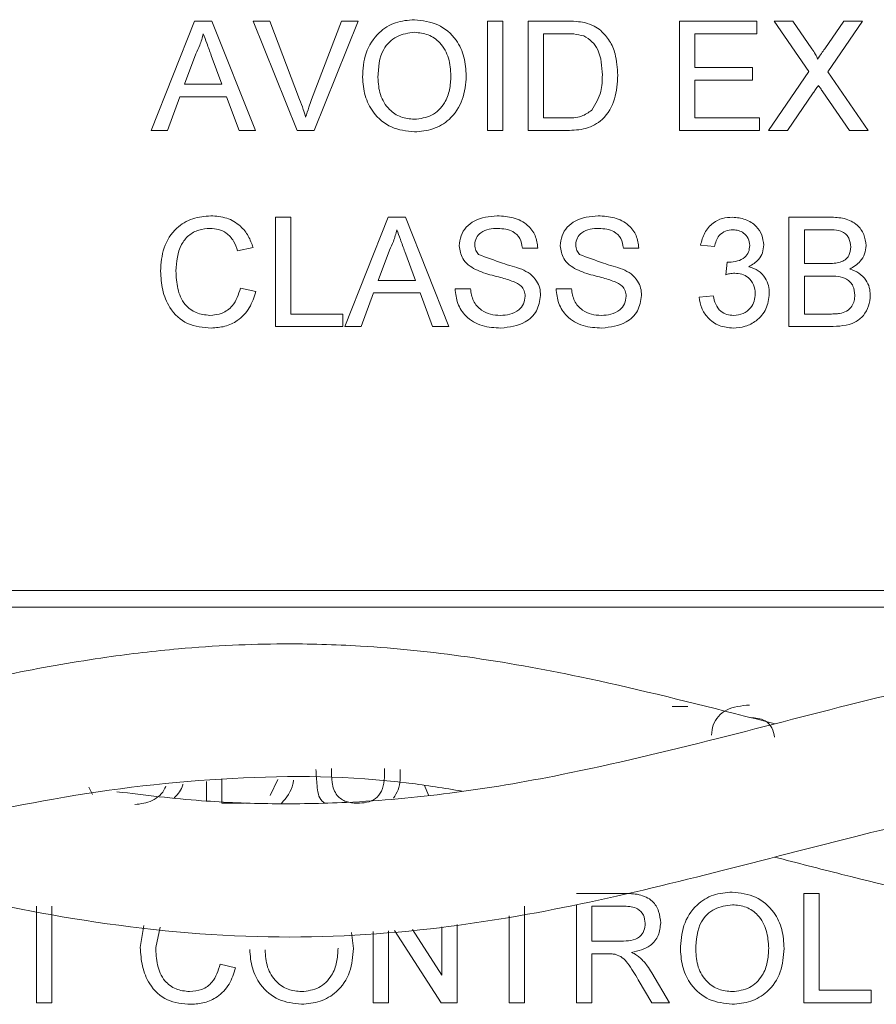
# Paper-space layout 'Sheet1' of a CAD drawing. Header units: millimetres. Extents: x 0 to 864, y 0 to 559.
# Tile 19 of 79: x 353 to 366, y 442 to 457. Entities that reach past the tile are written whole.
import ezdxf

# ---------------------------------------------------------------- set-up
doc = ezdxf.new("R2010")
doc.units = ezdxf.units.MM

psp = doc.layouts.new('Sheet1')

# ---------------------------------------------------------------- linework, layer by layer
at = {"color": 7, "linetype": 'Continuous', "lineweight": 15}
for p, q in [((354.821, 454.973), (355.474, 456.615)), ((355.474, 456.615), (355.735, 456.615)), ((355.735, 456.615), (356.387, 454.973)), ((357.016, 454.973), (356.353, 456.615)), ((356.353, 456.615), (356.604, 456.615)), ((356.604, 456.615), (357.051, 455.438)), ((357.231, 455.438), (357.678, 456.615)), ((357.93, 456.615), (357.267, 454.973)), ((357.678, 456.615), (357.93, 456.615)), ((359.869, 454.973), (359.869, 456.615)), ((359.869, 456.615), (360.1, 456.615)), ((360.1, 456.615), (360.1, 454.973)), ((360.479, 454.973), (360.479, 456.615)), ((360.479, 456.615), (361.041, 456.615)), ((362.754, 454.973), (362.754, 456.615)), ((362.754, 456.615), (363.912, 456.615)), ((363.912, 456.615), (363.912, 456.426)), ((364.697, 455.857), (364.174, 456.615)), ((364.174, 456.615), (364.454, 456.615)), ((364.454, 456.615), (364.74, 456.199)), ((364.933, 456.199), (365.218, 456.615)), ((365.501, 456.615), (364.978, 455.854)), ((365.218, 456.615), (365.501, 456.615)), ((361.044, 456.426), (360.711, 456.426)), ((360.711, 456.426), (360.711, 455.162)), ((363.912, 456.426), (362.985, 456.426)), ((362.985, 456.426), (362.985, 455.92)), ((355.492, 456.122), (355.324, 455.668)), ((355.885, 455.668), (355.725, 456.099)), ((362.985, 455.92), (363.849, 455.92)), ((363.849, 455.92), (363.849, 455.731)), ((364.09, 454.973), (364.697, 455.857)), ((364.978, 455.854), (365.585, 454.973)), ((355.324, 455.668), (355.885, 455.668)), ((363.849, 455.731), (362.985, 455.731)), ((362.985, 455.731), (362.985, 455.162)), ((355.254, 455.478), (355.067, 454.973)), ((355.954, 455.478), (355.254, 455.478)), ((356.141, 454.973), (355.954, 455.478)), ((364.762, 455.538), (364.373, 454.973)), ((365.306, 454.973), (364.906, 455.553)), ((360.711, 455.162), (361.05, 455.162)), ((362.985, 455.162), (363.954, 455.162)), ((363.954, 455.162), (363.954, 454.973)), ((355.067, 454.973), (354.821, 454.973)), ((356.387, 454.973), (356.141, 454.973)), ((357.267, 454.973), (357.016, 454.973)), ((360.1, 454.973), (359.869, 454.973)), ((361.068, 454.973), (360.479, 454.973)), ((363.954, 454.973), (362.754, 454.973)), ((364.373, 454.973), (364.09, 454.973)), ((365.585, 454.973), (365.306, 454.973)), ((356.689, 452.03), (356.689, 453.672)), ((356.689, 453.672), (356.92, 453.672)), ((356.92, 453.672), (356.92, 452.219)), ((357.728, 452.03), (358.38, 453.672)), ((358.38, 453.672), (358.641, 453.672)), ((358.641, 453.672), (359.293, 452.03)), ((364.396, 452.03), (364.396, 453.672)), ((364.396, 453.672), (365.011, 453.672)), ((364.941, 453.483), (364.628, 453.483)), ((364.628, 453.483), (364.628, 452.977)), ((356.352, 453.216), (356.12, 453.166)), ((358.398, 453.179), (358.23, 452.724)), ((358.791, 452.724), (358.631, 453.156)), ((360.627, 453.209), (360.395, 453.209)), ((362.143, 453.209), (361.911, 453.209)), ((363.28, 453.23), (363.07, 453.251)), ((363.447, 452.809), (363.468, 452.998)), ((364.628, 452.977), (364.967, 452.977)), ((358.23, 452.724), (358.791, 452.724)), ((364.99, 452.788), (364.628, 452.788)), ((364.628, 452.788), (364.628, 452.219)), ((356.162, 452.609), (356.394, 452.555)), ((358.16, 452.535), (357.973, 452.03)), ((358.86, 452.535), (358.16, 452.535)), ((359.047, 452.03), (358.86, 452.535)), ((359.384, 452.598), (359.616, 452.598)), ((360.901, 452.598), (361.132, 452.598)), ((363.049, 452.472), (363.259, 452.493)), ((356.92, 452.219), (357.7, 452.219)), ((357.7, 452.219), (357.7, 452.03)), ((364.628, 452.219), (365.017, 452.219)), ((357.7, 452.03), (356.689, 452.03)), ((357.973, 452.03), (357.728, 452.03)), ((359.293, 452.03), (359.047, 452.03)), ((365.013, 452.03), (364.396, 452.03)), ((397.849, 448.071), (344.509, 448.071)), ((344.509, 447.817), (397.849, 447.817)), ((362.644, 446.329), (362.876, 446.329)), ((355.652, 444.911), (355.652, 445.204)), ((355.884, 445.23), (355.884, 444.876)), ((356.61, 444.992), (356.725, 445.23)), ((358.985, 444.999), (358.926, 445.143)), ((353.941, 445.007), (353.886, 445.118)), ((355.884, 444.876), (356.223, 444.876)), ((361.207, 443.522), (361.92, 443.522)), ((364.619, 441.879), (364.619, 443.522)), ((364.619, 443.522), (364.851, 443.522)), ((364.851, 443.522), (364.851, 442.069)), ((353.1, 441.879), (353.1, 443.332)), ((353.331, 443.332), (353.331, 441.879)), ((360.428, 443.332), (360.428, 441.879)), ((361.207, 441.879), (361.207, 443.353)), ((361.929, 443.332), (361.439, 443.332)), ((361.439, 443.332), (361.439, 442.806)), ((360.197, 441.879), (360.197, 443.184)), ((354.658, 442.712), (354.71, 443.042)), ((354.955, 443.018), (354.89, 442.713)), ((357.828, 442.938), (357.859, 442.698)), ((358.154, 441.879), (358.154, 442.953)), ((358.385, 442.963), (358.385, 441.879)), ((359.173, 441.879), (358.474, 442.967)), ((358.747, 442.98), (359.186, 442.296)), ((359.186, 442.296), (359.186, 443.02)), ((359.417, 443.057), (359.417, 441.879)), ((361.439, 442.806), (361.879, 442.806)), ((361.676, 442.616), (361.439, 442.616)), ((361.439, 442.616), (361.439, 441.879)), ((355.858, 442.459), (356.09, 442.405)), ((362.336, 442.332), (362.605, 441.879)), ((362.34, 441.879), (362.135, 442.226)), ((364.851, 442.069), (365.63, 442.069)), ((365.63, 442.069), (365.63, 441.879)), ((353.331, 441.879), (353.1, 441.879)), ((358.385, 441.879), (358.154, 441.879)), ((359.417, 441.879), (359.173, 441.879)), ((360.428, 441.879), (360.197, 441.879)), ((361.439, 441.879), (361.207, 441.879)), ((362.605, 441.879), (362.34, 441.879)), ((365.63, 441.879), (364.619, 441.879))]:
    psp.add_line(p, q, dxfattribs=at)
for points, knots in [([(357.994, 455.772), (358.002, 455.896), (358.019, 456.141), (358.21, 456.44), (358.485, 456.613), (358.678, 456.629), (358.775, 456.636)], [0, 0, 0, 0, 0.28057, 0.559575, 0.779561, 1, 1, 1, 1]), ([(358.775, 456.636), (358.895, 456.622), (359.137, 456.594), (359.403, 456.362), (359.534, 456.076), (359.546, 455.886), (359.553, 455.791)], [0, 0, 0, 0, 0.279564, 0.558584, 0.779087, 1, 1, 1, 1]), ([(361.041, 456.615), (361.096, 456.615), (361.193, 456.615), (361.289, 456.599), (361.331, 456.592)], [0, 0, 0, 0, 0.560174, 1, 1, 1, 1]), ([(361.331, 456.592), (361.38, 456.578), (361.467, 456.553), (361.539, 456.498), (361.57, 456.474)], [0, 0, 0, 0, 0.559847, 1, 1, 1, 1]), ([(355.604, 456.426), (355.589, 456.367), (355.561, 456.263), (355.513, 456.165), (355.492, 456.122)], [0, 0, 0, 0, 0.559915, 1, 1, 1, 1]), ([(355.725, 456.099), (355.702, 456.16), (355.662, 456.269), (355.622, 456.378), (355.604, 456.426)], [0, 0, 0, 0, 0.560002, 1, 1, 1, 1]), ([(358.776, 456.447), (358.684, 456.435), (358.499, 456.41), (358.246, 456.161), (358.234, 455.918), (358.226, 455.77)], [0, 0, 0, 0, 0.280128, 0.559653, 1, 1, 1, 1]), ([(359.321, 455.793), (359.315, 455.883), (359.304, 456.061), (359.181, 456.288), (358.987, 456.425), (358.846, 456.44), (358.776, 456.447)], [0, 0, 0, 0, 0.2807967, 0.5600682, 0.779984, 1, 1, 1, 1]), ([(361.315, 456.392), (361.266, 456.404), (361.176, 456.426), (361.084, 456.426), (361.044, 456.426)], [0, 0, 0, 0, 0.559255, 1, 1, 1, 1]), ([(361.595, 455.807), (361.588, 455.937), (361.578, 456.119), (361.447, 456.315), (361.359, 456.366), (361.315, 456.392)], [0, 0, 0, 0, 0.55915, 0.78004, 1, 1, 1, 1]), ([(361.57, 456.474), (361.618, 456.424), (361.715, 456.324), (361.809, 456.09), (361.82, 455.912), (361.827, 455.803)], [0, 0, 0, 0, 0.279769, 0.559929, 1, 1, 1, 1]), ([(364.74, 456.199), (364.759, 456.172), (364.784, 456.133), (364.816, 456.081), (364.822, 456.056), (364.825, 456.043)], [0, 0, 0, 0, 0.561277, 0.781763, 1, 1, 1, 1]), ([(364.825, 456.043), (364.845, 456.072), (364.881, 456.124), (364.917, 456.176), (364.933, 456.199)], [0, 0, 0, 0, 0.56, 1, 1, 1, 1]), ([(358.774, 454.952), (358.655, 454.965), (358.418, 454.993), (358.155, 455.217), (358.019, 455.494), (358.002, 455.679), (357.994, 455.772)], [0, 0, 0, 0, 0.2796, 0.558765, 0.77931, 1, 1, 1, 1]), ([(358.226, 455.77), (358.232, 455.682), (358.243, 455.506), (358.375, 455.292), (358.566, 455.161), (358.704, 455.148), (358.773, 455.141)], [0, 0, 0, 0, 0.280657, 0.559885, 0.779849, 1, 1, 1, 1]), ([(358.773, 455.141), (358.863, 455.153), (359.043, 455.176), (359.23, 455.364), (359.311, 455.582), (359.318, 455.723), (359.321, 455.793)], [0, 0, 0, 0, 0.2791002, 0.558192, 0.7788064, 1, 1, 1, 1]), ([(359.553, 455.791), (359.542, 455.671), (359.522, 455.431), (359.33, 455.139), (359.057, 454.979), (358.868, 454.961), (358.774, 454.952)], [0, 0, 0, 0, 0.280353, 0.559502, 0.779635, 1, 1, 1, 1]), ([(361.827, 455.803), (361.819, 455.683), (361.802, 455.444), (361.635, 455.135), (361.351, 454.984), (361.162, 454.977), (361.068, 454.973)], [0, 0, 0, 0, 0.28084, 0.559952, 0.779068, 1, 1, 1, 1]), ([(361.438, 455.278), (361.492, 455.37), (361.591, 455.533), (361.594, 455.723), (361.595, 455.807)], [0, 0, 0, 0, 0.557452, 1, 1, 1, 1]), ([(364.839, 455.651), (364.824, 455.63), (364.798, 455.592), (364.773, 455.555), (364.762, 455.538)], [0, 0, 0, 0, 0.560002, 1, 1, 1, 1]), ([(364.906, 455.553), (364.894, 455.571), (364.871, 455.604), (364.849, 455.637), (364.839, 455.651)], [0, 0, 0, 0, 0.56, 1, 1, 1, 1]), ([(357.051, 455.438), (357.07, 455.389), (357.102, 455.302), (357.13, 455.212), (357.141, 455.173)], [0, 0, 0, 0, 0.559998, 1, 1, 1, 1]), ([(357.141, 455.173), (357.157, 455.223), (357.184, 455.312), (357.216, 455.4), (357.231, 455.438)], [0, 0, 0, 0, 0.559972, 1, 1, 1, 1]), ([(361.05, 455.162), (361.129, 455.162), (361.271, 455.163), (361.387, 455.243), (361.438, 455.278)], [0, 0, 0, 0, 0.561861, 1, 1, 1, 1]), ([(354.962, 452.863), (354.971, 452.981), (354.988, 453.218), (355.171, 453.508), (355.44, 453.667), (355.626, 453.685), (355.719, 453.693)], [0, 0, 0, 0, 0.280492, 0.55957, 0.779615, 1, 1, 1, 1]), ([(355.719, 453.693), (355.799, 453.687), (355.96, 453.675), (356.157, 453.556), (356.289, 453.395), (356.331, 453.275), (356.352, 453.216)], [0, 0, 0, 0, 0.280081, 0.559449, 0.779549, 1, 1, 1, 1]), ([(359.447, 453.243), (359.453, 453.294), (359.464, 453.395), (359.546, 453.528), (359.724, 453.665), (359.897, 453.682), (360.018, 453.693)], [0, 0, 0, 0, 0.187029, 0.374124, 0.56114, 1, 1, 1, 1]), ([(360.018, 453.693), (360.099, 453.688), (360.261, 453.678), (360.472, 453.575), (360.6, 453.4), (360.618, 453.273), (360.627, 453.209)], [0, 0, 0, 0, 0.280797, 0.560151, 0.779877, 1, 1, 1, 1]), ([(360.964, 453.243), (360.969, 453.294), (360.98, 453.395), (361.062, 453.528), (361.24, 453.665), (361.413, 453.682), (361.534, 453.693)], [0, 0, 0, 0, 0.187029, 0.374124, 0.56114, 1, 1, 1, 1]), ([(361.534, 453.693), (361.615, 453.688), (361.778, 453.678), (361.988, 453.575), (362.117, 453.4), (362.134, 453.273), (362.143, 453.209)], [0, 0, 0, 0, 0.280797, 0.560151, 0.779877, 1, 1, 1, 1]), ([(363.07, 453.251), (363.086, 453.315), (363.118, 453.442), (363.242, 453.585), (363.395, 453.662), (363.498, 453.669), (363.55, 453.672)], [0, 0, 0, 0, 0.280253, 0.559523, 0.779592, 1, 1, 1, 1]), ([(363.55, 453.672), (363.615, 453.666), (363.745, 453.652), (363.904, 453.551), (363.999, 453.408), (364.011, 453.306), (364.017, 453.255)], [0, 0, 0, 0, 0.2801842, 0.5598553, 0.7799999, 1, 1, 1, 1]), ([(365.011, 453.672), (365.084, 453.67), (365.229, 453.665), (365.419, 453.575), (365.532, 453.417), (365.547, 453.303), (365.555, 453.246)], [0, 0, 0, 0, 0.281116, 0.560026, 0.780112, 1, 1, 1, 1]), ([(355.708, 453.504), (355.649, 453.5), (355.534, 453.492), (355.378, 453.404), (355.219, 453.202), (355.204, 453.003), (355.194, 452.864)], [0, 0, 0, 0, 0.187223, 0.373906, 0.560736, 1, 1, 1, 1]), ([(356.12, 453.166), (356.102, 453.217), (356.066, 453.319), (355.964, 453.436), (355.835, 453.496), (355.75, 453.501), (355.708, 453.504)], [0, 0, 0, 0, 0.280553, 0.559739, 0.779654, 1, 1, 1, 1]), ([(358.51, 453.483), (358.495, 453.424), (358.467, 453.319), (358.419, 453.222), (358.398, 453.179)], [0, 0, 0, 0, 0.559915, 1, 1, 1, 1]), ([(358.631, 453.156), (358.608, 453.217), (358.568, 453.326), (358.528, 453.435), (358.51, 453.483)], [0, 0, 0, 0, 0.560002, 1, 1, 1, 1]), ([(360.027, 453.504), (359.982, 453.502), (359.893, 453.499), (359.774, 453.453), (359.694, 453.364), (359.684, 453.294), (359.679, 453.259)], [0, 0, 0, 0, 0.28129, 0.56082, 0.78068, 1, 1, 1, 1]), ([(360.395, 453.209), (360.386, 453.258), (360.369, 453.356), (360.236, 453.49), (360.106, 453.498), (360.027, 453.504)], [0, 0, 0, 0, 0.281097, 0.560287, 1, 1, 1, 1]), ([(361.543, 453.504), (361.498, 453.502), (361.409, 453.499), (361.291, 453.453), (361.21, 453.364), (361.2, 453.294), (361.195, 453.259)], [0, 0, 0, 0, 0.2812903, 0.5608202, 0.7806803, 1, 1, 1, 1]), ([(361.911, 453.209), (361.902, 453.258), (361.885, 453.356), (361.752, 453.49), (361.623, 453.498), (361.543, 453.504)], [0, 0, 0, 0, 0.281097, 0.560287, 1, 1, 1, 1]), ([(363.557, 453.483), (363.518, 453.479), (363.44, 453.472), (363.349, 453.406), (363.299, 453.319), (363.287, 453.26), (363.28, 453.23)], [0, 0, 0, 0, 0.280001, 0.559131, 0.77932, 1, 1, 1, 1]), ([(363.807, 453.248), (363.803, 453.284), (363.794, 453.356), (363.725, 453.434), (363.641, 453.477), (363.585, 453.481), (363.557, 453.483)], [0, 0, 0, 0, 0.27946, 0.558952, 0.779255, 1, 1, 1, 1]), ([(365.323, 453.226), (365.318, 453.271), (365.311, 453.338), (365.26, 453.413), (365.149, 453.49), (365.033, 453.486), (364.941, 453.483)], [0, 0, 0, 0, 0.249512, 0.375019, 0.500244, 1, 1, 1, 1]), ([(359.679, 453.259), (359.682, 453.228), (359.687, 453.173), (359.722, 453.132), (359.738, 453.113)], [0, 0, 0, 0, 0.559617, 1, 1, 1, 1]), ([(361.195, 453.259), (361.198, 453.228), (361.203, 453.173), (361.239, 453.132), (361.254, 453.113)], [0, 0, 0, 0, 0.559617, 1, 1, 1, 1]), ([(359.69, 452.888), (359.653, 452.909), (359.579, 452.951), (359.474, 453.066), (359.457, 453.176), (359.447, 453.243)], [0, 0, 0, 0, 0.281445, 0.562273, 1, 1, 1, 1]), ([(359.738, 453.113), (359.857, 453.068), (360.07, 452.987), (360.288, 452.922), (360.384, 452.893)], [0, 0, 0, 0, 0.558382, 1, 1, 1, 1]), ([(361.206, 452.888), (361.169, 452.909), (361.096, 452.951), (360.99, 453.066), (360.974, 453.176), (360.964, 453.243)], [0, 0, 0, 0, 0.281445, 0.562273, 1, 1, 1, 1]), ([(361.254, 453.113), (361.373, 453.068), (361.586, 452.987), (361.804, 452.922), (361.9, 452.893)], [0, 0, 0, 0, 0.5583825, 1, 1, 1, 1]), ([(363.499, 452.996), (363.54, 453), (363.624, 453.007), (363.731, 453.059), (363.799, 453.148), (363.804, 453.215), (363.807, 453.248)], [0, 0, 0, 0, 0.28068, 0.560951, 0.780057, 1, 1, 1, 1]), ([(364.017, 453.255), (364.013, 453.215), (364.006, 453.137), (363.935, 453.011), (363.847, 452.96), (363.793, 452.929)], [0, 0, 0, 0, 0.280496, 0.561003, 1, 1, 1, 1]), ([(365.164, 452.997), (365.19, 453.007), (365.243, 453.028), (365.311, 453.108), (365.318, 453.181), (365.323, 453.226)], [0, 0, 0, 0, 0.280869, 0.561063, 1, 1, 1, 1]), ([(365.555, 453.246), (365.55, 453.204), (365.541, 453.119), (365.461, 452.984), (365.366, 452.927), (365.308, 452.893)], [0, 0, 0, 0, 0.280336, 0.5608, 1, 1, 1, 1]), ([(363.468, 452.998), (363.474, 452.998), (363.484, 452.997), (363.494, 452.996), (363.499, 452.996)], [0, 0, 0, 0, 0.5600031, 1, 1, 1, 1]), ([(364.967, 452.977), (365.004, 452.977), (365.07, 452.977), (365.135, 452.991), (365.164, 452.997)], [0, 0, 0, 0, 0.560393, 1, 1, 1, 1]), ([(355.723, 452.008), (355.6, 452.018), (355.355, 452.036), (355.095, 452.285), (354.982, 452.578), (354.969, 452.768), (354.962, 452.863)], [0, 0, 0, 0, 0.279955, 0.558088, 0.778912, 1, 1, 1, 1]), ([(355.194, 452.864), (355.198, 452.776), (355.207, 452.6), (355.303, 452.364), (355.494, 452.222), (355.632, 452.206), (355.702, 452.198)], [0, 0, 0, 0, 0.281245, 0.5607156, 0.780138, 1, 1, 1, 1]), ([(360.262, 452.706), (360.197, 452.727), (360.09, 452.762), (359.939, 452.8), (359.812, 452.836), (359.73, 452.871), (359.69, 452.888)], [0, 0, 0, 0, 0.339939, 0.560025, 0.780082, 1, 1, 1, 1]), ([(360.384, 452.893), (360.427, 452.871), (360.514, 452.827), (360.608, 452.726), (360.661, 452.61), (360.666, 452.534), (360.669, 452.496)], [0, 0, 0, 0, 0.2803713, 0.5599089, 0.7798589, 1, 1, 1, 1]), ([(361.778, 452.706), (361.714, 452.727), (361.607, 452.762), (361.455, 452.8), (361.328, 452.836), (361.247, 452.871), (361.206, 452.888)], [0, 0, 0, 0, 0.339939, 0.560025, 0.780082, 1, 1, 1, 1]), ([(361.9, 452.893), (361.944, 452.871), (362.03, 452.827), (362.125, 452.726), (362.177, 452.61), (362.182, 452.534), (362.185, 452.496)], [0, 0, 0, 0, 0.280371, 0.559909, 0.779859, 1, 1, 1, 1]), ([(363.583, 452.831), (363.557, 452.829), (363.511, 452.826), (363.466, 452.814), (363.447, 452.809)], [0, 0, 0, 0, 0.559772, 1, 1, 1, 1]), ([(363.891, 452.525), (363.886, 452.571), (363.877, 452.662), (363.794, 452.765), (363.69, 452.823), (363.619, 452.828), (363.583, 452.831)], [0, 0, 0, 0, 0.2797467, 0.5591709, 0.7794436, 1, 1, 1, 1]), ([(363.793, 452.929), (363.843, 452.913), (363.942, 452.88), (364.043, 452.77), (364.095, 452.646), (364.099, 452.565), (364.101, 452.524)], [0, 0, 0, 0, 0.279807, 0.559185, 0.779408, 1, 1, 1, 1]), ([(365.308, 452.893), (365.356, 452.876), (365.451, 452.841), (365.552, 452.738), (365.61, 452.619), (365.615, 452.54), (365.618, 452.5)], [0, 0, 0, 0, 0.280211, 0.55967, 0.779709, 1, 1, 1, 1]), ([(360.437, 452.485), (360.435, 452.513), (360.429, 452.57), (360.369, 452.656), (360.303, 452.687), (360.262, 452.706)], [0, 0, 0, 0, 0.280089, 0.55997, 1, 1, 1, 1]), ([(361.953, 452.485), (361.951, 452.513), (361.945, 452.57), (361.885, 452.656), (361.819, 452.687), (361.778, 452.706)], [0, 0, 0, 0, 0.280089, 0.55997, 1, 1, 1, 1]), ([(365.386, 452.503), (365.381, 452.55), (365.373, 452.621), (365.32, 452.699), (365.208, 452.786), (365.087, 452.787), (364.99, 452.788)], [0, 0, 0, 0, 0.249802, 0.375546, 0.501154, 1, 1, 1, 1]), ([(355.702, 452.198), (355.765, 452.204), (355.891, 452.216), (356.083, 452.356), (356.132, 452.513), (356.162, 452.609)], [0, 0, 0, 0, 0.280711, 0.560905, 1, 1, 1, 1]), ([(356.394, 452.555), (356.367, 452.471), (356.312, 452.303), (356.139, 452.12), (355.931, 452.022), (355.793, 452.013), (355.723, 452.008)], [0, 0, 0, 0, 0.280256, 0.559546, 0.779589, 1, 1, 1, 1]), ([(360.072, 452.008), (359.977, 452.013), (359.786, 452.023), (359.545, 452.161), (359.41, 452.374), (359.393, 452.523), (359.384, 452.598)], [0, 0, 0, 0, 0.280814, 0.559563, 0.77962, 1, 1, 1, 1]), ([(359.616, 452.598), (359.625, 452.535), (359.644, 452.411), (359.766, 452.274), (359.915, 452.208), (360.013, 452.201), (360.062, 452.198)], [0, 0, 0, 0, 0.280632, 0.558674, 0.779197, 1, 1, 1, 1]), ([(361.589, 452.008), (361.493, 452.013), (361.302, 452.023), (361.062, 452.161), (360.926, 452.374), (360.909, 452.523), (360.901, 452.598)], [0, 0, 0, 0, 0.280814, 0.559563, 0.77962, 1, 1, 1, 1]), ([(361.132, 452.598), (361.141, 452.535), (361.16, 452.411), (361.282, 452.274), (361.431, 452.208), (361.529, 452.201), (361.578, 452.198)], [0, 0, 0, 0, 0.280632, 0.558674, 0.779197, 1, 1, 1, 1]), ([(364.101, 452.524), (364.092, 452.445), (364.073, 452.289), (363.923, 452.118), (363.744, 452.022), (363.621, 452.013), (363.56, 452.008)], [0, 0, 0, 0, 0.279401, 0.559064, 0.779378, 1, 1, 1, 1]), ([(363.567, 452.198), (363.616, 452.203), (363.713, 452.212), (363.821, 452.301), (363.882, 452.411), (363.888, 452.487), (363.891, 452.525)], [0, 0, 0, 0, 0.279883, 0.558993, 0.779319, 1, 1, 1, 1]), ([(360.062, 452.198), (360.111, 452.201), (360.21, 452.207), (360.337, 452.268), (360.42, 452.369), (360.432, 452.446), (360.437, 452.485)], [0, 0, 0, 0, 0.280917, 0.560813, 0.780502, 1, 1, 1, 1]), ([(360.669, 452.496), (360.656, 452.416), (360.629, 452.256), (360.407, 452.047), (360.199, 452.023), (360.072, 452.008)], [0, 0, 0, 0, 0.279942, 0.56008, 1, 1, 1, 1]), ([(361.578, 452.198), (361.628, 452.201), (361.726, 452.207), (361.853, 452.268), (361.937, 452.369), (361.948, 452.446), (361.953, 452.485)], [0, 0, 0, 0, 0.280917, 0.560813, 0.780502, 1, 1, 1, 1]), ([(362.185, 452.496), (362.172, 452.416), (362.146, 452.256), (361.923, 452.047), (361.715, 452.023), (361.589, 452.008)], [0, 0, 0, 0, 0.2799417, 0.5600797, 1, 1, 1, 1]), ([(363.56, 452.008), (363.488, 452.015), (363.345, 452.028), (363.179, 452.15), (363.077, 452.305), (363.058, 452.416), (363.049, 452.472)], [0, 0, 0, 0, 0.279911, 0.559249, 0.779476, 1, 1, 1, 1]), ([(363.259, 452.493), (363.27, 452.45), (363.291, 452.365), (363.36, 452.259), (363.463, 452.205), (363.533, 452.2), (363.567, 452.198)], [0, 0, 0, 0, 0.280881, 0.560073, 0.779653, 1, 1, 1, 1]), ([(365.618, 452.5), (365.613, 452.446), (365.602, 452.337), (365.522, 452.191), (365.331, 452.042), (365.144, 452.035), (365.013, 452.03)], [0, 0, 0, 0, 0.1871427, 0.3743187, 0.5607862, 1, 1, 1, 1]), ([(365.157, 452.227), (365.193, 452.236), (365.265, 452.254), (365.341, 452.329), (365.381, 452.416), (365.384, 452.474), (365.386, 452.503)], [0, 0, 0, 0, 0.28029, 0.559018, 0.779402, 1, 1, 1, 1]), ([(365.017, 452.219), (365.043, 452.219), (365.09, 452.219), (365.137, 452.225), (365.157, 452.227)], [0, 0, 0, 0, 0.560099, 1, 1, 1, 1]), ([(364.188, 446.068), (363.985, 446.12), (363.008, 446.368), (361.467, 446.751), (359.597, 447.089), (358.108, 447.243), (356.937, 447.276), (356.028, 447.253), (355.143, 447.193), (354.055, 447.064), (352.38, 446.772), (350.303, 446.262), (347.921, 445.632), (345.562, 445.113), (343.26, 444.849), (341.253, 444.857), (340.089, 445.009), (339.627, 445.069)], [0, 0, 0, 0, 0.024869, 0.119326, 0.187939, 0.253393, 0.300813, 0.33189, 0.365021, 0.408911, 0.465059, 0.56935, 0.66241, 0.756069, 0.857699, 0.943597, 1, 1, 1, 1]), ([(378.794, 446.068), (378.647, 446.105), (377.726, 446.338), (376.105, 446.748), (374.235, 447.086), (372.76, 447.234), (371.536, 447.282), (369.903, 447.231), (367.881, 446.962), (365.572, 446.434), (363.292, 445.831), (361.204, 445.326), (359.347, 445.012), (357.903, 444.88), (356.655, 444.859), (355.506, 444.904), (354.73, 444.997), (354.305, 445.049)], [0, 0, 0, 0, 0.018052, 0.112769, 0.198495, 0.24697, 0.293435, 0.348952, 0.448493, 0.540055, 0.631989, 0.727612, 0.79603, 0.859477, 0.904861, 0.947964, 1, 1, 1, 1]), ([(363.234, 445.9), (363.239, 445.951), (363.25, 446.052), (363.332, 446.185), (363.51, 446.322), (363.683, 446.339), (363.804, 446.35)], [0, 0, 0, 0, 0.187029, 0.374124, 0.56114, 1, 1, 1, 1]), ([(364.181, 445.866), (364.172, 445.915), (364.155, 446.013), (364.022, 446.147), (363.892, 446.156), (363.813, 446.161)], [0, 0, 0, 0, 0.281097, 0.560287, 1, 1, 1, 1]), ([(334.857, 444.096), (335.224, 444.001), (336.341, 443.714), (337.993, 443.318), (339.836, 443.007), (341.426, 442.864), (343.051, 442.86), (344.749, 443.008), (346.652, 443.34), (348.733, 443.843), (350.997, 444.442), (353.449, 445.003), (356.019, 445.303), (358.08, 445.286), (359.225, 445.101), (359.493, 445.058)], [0, 0, 0, 0, 0.044761, 0.135953, 0.201172, 0.268879, 0.329841, 0.400353, 0.475527, 0.561549, 0.653652, 0.751226, 0.860269, 0.96731, 1, 1, 1, 1]), ([(357.421, 444.883), (357.41, 444.891), (357.333, 444.949), (357.309, 445.147), (357.3, 445.305), (357.295, 445.384)], [0, 0, 0, 0, 0.079015, 0.538363, 1, 1, 1, 1]), ([(357.527, 445.395), (357.527, 445.326), (357.528, 445.187), (357.589, 444.992), (357.748, 444.888), (357.857, 444.88), (357.913, 444.876)], [0, 0, 0, 0, 0.281788, 0.560122, 0.779386, 1, 1, 1, 1]), ([(357.913, 444.876), (357.961, 444.878), (358.057, 444.883), (358.198, 444.933), (358.326, 445.112), (358.326, 445.278), (358.327, 445.395)], [0, 0, 0, 0, 0.187561, 0.374239, 0.559719, 1, 1, 1, 1]), ([(358.558, 445.384), (358.562, 445.278), (358.568, 445.121), (358.485, 444.993), (358.458, 444.951)], [0, 0, 0, 0, 0.680345, 1, 1, 1, 1]), ([(349.583, 444.068), (350.115, 443.93), (351.467, 443.579), (353.746, 443.08), (356.365, 442.807), (358.851, 442.927), (361.144, 443.312), (363.304, 443.834), (365.454, 444.403), (367.5, 444.878), (369.096, 445.129), (370.36, 445.241), (371.494, 445.281), (372.775, 445.244), (373.686, 445.129), (374.121, 445.074)], [0, 0, 0, 0, 0.065026, 0.165341, 0.278471, 0.384705, 0.471085, 0.558279, 0.648776, 0.73386, 0.808708, 0.843958, 0.888451, 0.946794, 1, 1, 1, 1]), ([(354.577, 444.855), (354.666, 444.867), (354.843, 444.891), (355.003, 445.028), (355.037, 445.122), (355.041, 445.133)], [0, 0, 0, 0, 0.469534, 0.939053, 1, 1, 1, 1]), ([(355.299, 445.163), (355.298, 445.159), (355.285, 445.079), (355.225, 445.017), (355.168, 444.957)], [0, 0, 0, 0, 0.046124, 1, 1, 1, 1]), ([(356.958, 445.224), (356.956, 445.203), (356.941, 445.069), (356.852, 444.962), (356.777, 444.871)], [0, 0, 0, 0, 0.158226, 1, 1, 1, 1]), ([(364.182, 444.067), (364.519, 443.98), (365.557, 443.713), (367.21, 443.317), (368.811, 443.045), (370.028, 442.919), (371.086, 442.859), (372.345, 442.87), (374.22, 443.031), (376.423, 443.454), (378.736, 444.056), (380.73, 444.568), (382.472, 444.942), (384.065, 445.174), (385.555, 445.281), (387.074, 445.257), (388.175, 445.173), (388.773, 445.07), (388.825, 445.061)], [0, 0, 0, 0, 0.0409828, 0.1264285, 0.2009881, 0.2358205, 0.2746371, 0.3300103, 0.3903459, 0.5027215, 0.5978919, 0.6717913, 0.7456665, 0.8099966, 0.8659194, 0.9270018, 0.9936838, 1, 1, 1, 1]), ([(361.92, 443.522), (361.996, 443.521), (362.146, 443.519), (362.348, 443.43), (362.453, 443.256), (362.465, 443.138), (362.471, 443.079)], [0, 0, 0, 0, 0.2816712, 0.5592017, 0.779411, 1, 1, 1, 1]), ([(362.766, 442.679), (362.774, 442.802), (362.79, 443.048), (362.982, 443.346), (363.256, 443.519), (363.449, 443.535), (363.546, 443.543)], [0, 0, 0, 0, 0.2805704, 0.5595746, 0.7795608, 1, 1, 1, 1]), ([(363.546, 443.543), (363.667, 443.528), (363.908, 443.5), (364.174, 443.268), (364.305, 442.982), (364.318, 442.793), (364.324, 442.698)], [0, 0, 0, 0, 0.279564, 0.558584, 0.779087, 1, 1, 1, 1]), ([(362.239, 443.074), (362.234, 443.117), (362.224, 443.203), (362.11, 443.321), (361.997, 443.328), (361.929, 443.332)], [0, 0, 0, 0, 0.280406, 0.559981, 1, 1, 1, 1]), ([(363.547, 443.353), (363.455, 443.341), (363.271, 443.316), (363.018, 443.068), (363.005, 442.825), (362.997, 442.676)], [0, 0, 0, 0, 0.280128, 0.559653, 1, 1, 1, 1]), ([(364.092, 442.699), (364.087, 442.789), (364.076, 442.968), (363.953, 443.194), (363.758, 443.331), (363.618, 443.346), (363.547, 443.353)], [0, 0, 0, 0, 0.280797, 0.560068, 0.779984, 1, 1, 1, 1]), ([(361.879, 442.806), (361.927, 442.807), (362.022, 442.808), (362.153, 442.855), (362.227, 442.961), (362.235, 443.036), (362.239, 443.074)], [0, 0, 0, 0, 0.281563, 0.560238, 0.779872, 1, 1, 1, 1]), ([(362.471, 443.079), (362.464, 443.015), (362.45, 442.887), (362.299, 442.697), (362.135, 442.66), (362.035, 442.637)], [0, 0, 0, 0, 0.280517, 0.560502, 1, 1, 1, 1]), ([(355.419, 441.858), (355.296, 441.867), (355.051, 441.885), (354.792, 442.135), (354.678, 442.427), (354.665, 442.617), (354.658, 442.712)], [0, 0, 0, 0, 0.279955, 0.558088, 0.778912, 1, 1, 1, 1]), ([(354.89, 442.713), (354.894, 442.625), (354.903, 442.449), (354.999, 442.213), (355.19, 442.072), (355.328, 442.056), (355.398, 442.048)], [0, 0, 0, 0, 0.281245, 0.560716, 0.780138, 1, 1, 1, 1]), ([(357.08, 441.858), (356.961, 441.872), (356.724, 441.899), (356.461, 442.123), (356.325, 442.4), (356.309, 442.586), (356.301, 442.679)], [0, 0, 0, 0, 0.2796, 0.558765, 0.77931, 1, 1, 1, 1]), ([(356.532, 442.676), (356.538, 442.588), (356.549, 442.413), (356.681, 442.198), (356.872, 442.067), (357.01, 442.054), (357.079, 442.048)], [0, 0, 0, 0, 0.2806566, 0.559885, 0.7798492, 1, 1, 1, 1]), ([(357.079, 442.048), (357.169, 442.059), (357.349, 442.082), (357.536, 442.27), (357.617, 442.488), (357.624, 442.629), (357.627, 442.699)], [0, 0, 0, 0, 0.2791, 0.558192, 0.778806, 1, 1, 1, 1]), ([(357.859, 442.698), (357.849, 442.577), (357.828, 442.337), (357.637, 442.045), (357.363, 441.885), (357.174, 441.867), (357.08, 441.858)], [0, 0, 0, 0, 0.280353, 0.559502, 0.779635, 1, 1, 1, 1]), ([(361.79, 442.609), (361.769, 442.611), (361.731, 442.616), (361.693, 442.616), (361.676, 442.616)], [0, 0, 0, 0, 0.559853, 1, 1, 1, 1]), ([(362.035, 442.637), (362.061, 442.625), (362.106, 442.602), (362.146, 442.57), (362.163, 442.556)], [0, 0, 0, 0, 0.56012, 1, 1, 1, 1]), ([(363.545, 441.858), (363.426, 441.872), (363.189, 441.899), (362.926, 442.123), (362.79, 442.4), (362.774, 442.586), (362.766, 442.679)], [0, 0, 0, 0, 0.2796, 0.558765, 0.77931, 1, 1, 1, 1]), ([(362.997, 442.676), (363.003, 442.588), (363.014, 442.413), (363.147, 442.198), (363.337, 442.067), (363.475, 442.054), (363.544, 442.048)], [0, 0, 0, 0, 0.280657, 0.559885, 0.779849, 1, 1, 1, 1]), ([(363.544, 442.048), (363.634, 442.059), (363.814, 442.082), (364.001, 442.27), (364.083, 442.488), (364.089, 442.629), (364.092, 442.699)], [0, 0, 0, 0, 0.2791002, 0.558192, 0.7788064, 1, 1, 1, 1]), ([(364.324, 442.698), (364.314, 442.577), (364.293, 442.337), (364.102, 442.045), (363.828, 441.885), (363.639, 441.867), (363.545, 441.858)], [0, 0, 0, 0, 0.280353, 0.559502, 0.779635, 1, 1, 1, 1]), ([(362.135, 442.226), (362.085, 442.31), (362.014, 442.427), (361.9, 442.566), (361.827, 442.594), (361.79, 442.609)], [0, 0, 0, 0, 0.56088, 0.780729, 1, 1, 1, 1]), ([(362.163, 442.556), (362.2, 442.518), (362.265, 442.449), (362.314, 442.368), (362.336, 442.332)], [0, 0, 0, 0, 0.559794, 1, 1, 1, 1]), ([(355.398, 442.048), (355.461, 442.054), (355.587, 442.066), (355.779, 442.205), (355.828, 442.363), (355.858, 442.459)], [0, 0, 0, 0, 0.280711, 0.560905, 1, 1, 1, 1]), ([(356.09, 442.405), (356.063, 442.321), (356.008, 442.153), (355.835, 441.969), (355.627, 441.872), (355.489, 441.863), (355.419, 441.858)], [0, 0, 0, 0, 0.280256, 0.559546, 0.779589, 1, 1, 1, 1])]:
    psp.add_open_spline(points, degree=3, knots=knots, dxfattribs=at)

doc.saveas('drawing.dxf')
